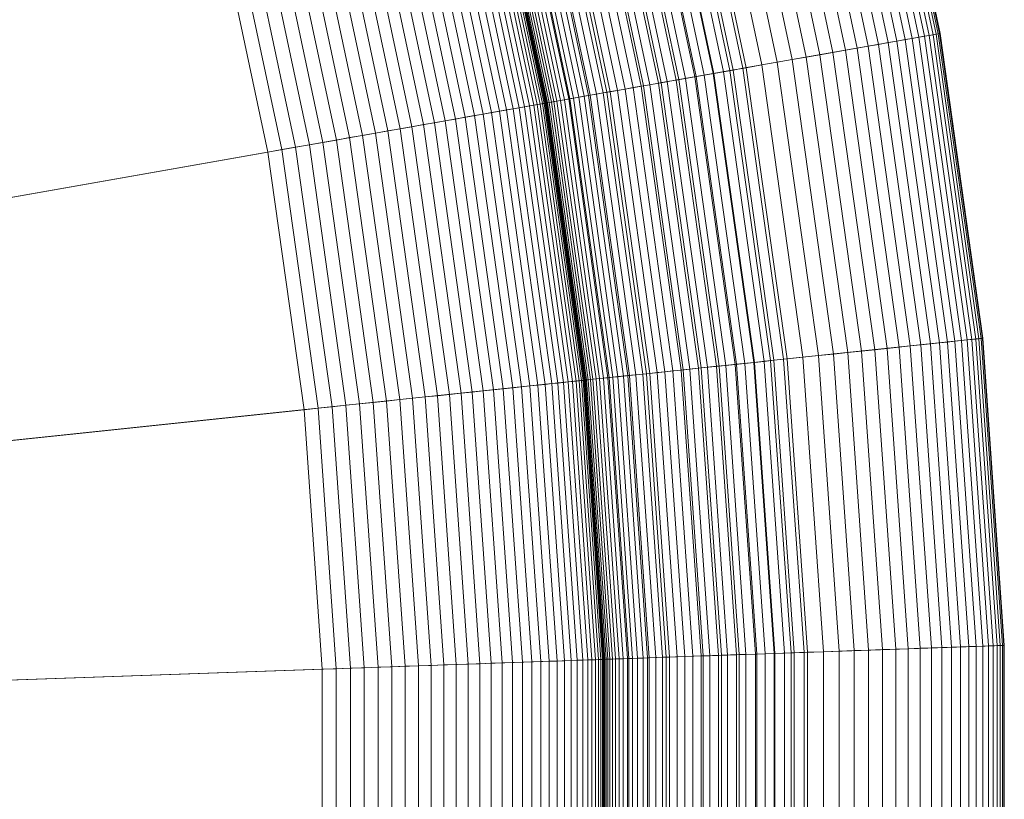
# Model space of a CAD drawing. Header units: millimetres. Extents: x -219 to 220, y -220 to 220.
# Tile 132 of 146: x 171 to 220, y 0 to 39. Entities that reach past the tile are written whole.
import ezdxf

# ---------------------------------------------------------------- set-up
doc = ezdxf.new("R2010")
doc.units = ezdxf.units.MM
doc.layers.add('LUCIDO_1', color=1, linetype='Continuous', lineweight=20, true_color=0xff0000)
doc.layers.add('Nessuna', color=7, linetype='Continuous', lineweight=9)

# ---------------------------------------------------------------- blocks, each defined once
blk = doc.blocks.new('Group-1')
at = {"layer": 'Nessuna', "color": 7, "linetype": 'Continuous', "lineweight": 9, "transparency": 33554687}
for points in [[(167.229, 112.492, -79.962), (174.673, 100.58, -79.962), (44.646, 25.509, -89.301), (42.756, 28.534, -89.301)], [(174.673, 100.58, -79.962), (181.267, 88.177, -79.962), (46.321, 22.36, -89.301), (44.646, 25.509, -89.301)], [(181.267, 88.177, -79.962), (186.98, 75.345, -79.962), (47.771, 19.101, -89.301), (46.321, 22.36, -89.301)], [(46.321, 22.36, -69.262), (47.771, 19.101, -69.262), (172.785, 69.61, -60.875), (167.506, 81.466, -60.875)], [(186.98, 75.345, -79.962), (191.785, 62.146, -79.962), (48.991, 15.75, -89.301), (47.771, 19.101, -89.301)], [(47.771, 19.101, -69.262), (48.991, 15.75, -69.262), (177.223, 57.415, -60.875), (172.785, 69.61, -60.875)], [(191.785, 62.146, -79.962), (195.656, 48.644, -79.962), (49.974, 12.321, -89.301), (48.991, 15.75, -89.301)], [(48.991, 15.75, -69.262), (49.974, 12.321, -69.262), (180.801, 44.94, -60.875), (177.223, 57.415, -60.875)], [(204.154, 50.762), (207.202, 36.425), (217.05, 38.161), (213.857, 53.182)], [(213.513, 53.096, -63.75), (216.701, 38.1, -63.75), (216.505, 38.065, -64.671), (213.321, 53.048, -64.671)], [(213.664, 53.133, -62.82), (216.853, 38.127, -62.82), (216.701, 38.1, -63.75), (213.513, 53.096, -63.75)], [(213.771, 53.16, -61.883), (216.963, 38.146, -61.883), (216.853, 38.127, -62.82), (213.664, 53.133, -62.82)], [(213.836, 53.176, -60.943), (217.028, 38.158, -60.943), (216.963, 38.146, -61.883), (213.771, 53.16, -61.883)], [(213.857, 53.182, -60), (217.05, 38.161, -60), (217.028, 38.158, -60.943), (213.836, 53.176, -60.943)], [(213.857, 53.182), (217.05, 38.161), (217.05, 38.161, -60), (213.857, 53.182, -60)], [(211.74, 52.654, -69.084), (214.901, 37.783, -69.084), (214.46, 37.705, -69.914), (211.306, 52.546, -69.914)], [(212.136, 52.753, -68.234), (215.303, 37.854, -68.234), (214.901, 37.783, -69.084), (211.74, 52.654, -69.084)], [(212.493, 52.842, -67.366), (215.666, 37.917, -67.366), (215.303, 37.854, -68.234), (212.136, 52.753, -68.234)], [(212.81, 52.921, -66.481), (215.987, 37.974, -66.481), (215.666, 37.917, -67.366), (212.493, 52.842, -67.366)], [(213.086, 52.989, -65.583), (216.267, 38.023, -65.583), (215.987, 37.974, -66.481), (212.81, 52.921, -66.481)], [(213.321, 53.048, -64.671), (216.505, 38.065, -64.671), (216.267, 38.023, -65.583), (213.086, 52.989, -65.583)], [(209.781, 52.165, -72.263), (212.913, 37.432, -72.263), (212.327, 37.329, -72.994), (209.204, 52.021, -72.994)], [(210.325, 52.301, -71.505), (213.465, 37.529, -71.505), (212.913, 37.432, -72.263), (209.781, 52.165, -72.263)], [(210.834, 52.428, -70.721), (213.981, 37.62, -70.721), (213.465, 37.529, -71.505), (210.325, 52.301, -71.505)], [(211.306, 52.546, -69.914), (214.46, 37.705, -69.914), (213.981, 37.62, -70.721), (210.834, 52.428, -70.721)], [(207.951, 51.709, -74.368), (211.055, 37.104, -74.368), (210.373, 36.984, -75.008), (207.279, 51.542, -75.008)], [(208.593, 51.869, -73.696), (211.707, 37.219, -73.696), (211.055, 37.104, -74.368), (207.951, 51.709, -74.368)], [(209.204, 52.021, -72.994), (212.327, 37.329, -72.994), (211.707, 37.219, -73.696), (208.593, 51.869, -73.696)], [(205.851, 51.185, -76.186), (208.924, 36.729, -76.186), (208.16, 36.594, -76.721), (205.098, 50.998, -76.721)], [(206.579, 51.367, -75.614), (209.662, 36.859, -75.614), (208.924, 36.729, -76.186), (205.851, 51.185, -76.186)], [(207.279, 51.542, -75.008), (210.373, 36.984, -75.008), (209.662, 36.859, -75.614), (206.579, 51.367, -75.614)], [(203.203, 50.525, -0.048), (206.237, 36.255, -0.048), (206.719, 36.34, -0.012), (203.678, 50.644, -0.012)], [(204.322, 50.804, -77.22), (207.372, 36.455, -77.22), (206.561, 36.312, -77.68), (203.523, 50.605, -77.68)], [(203.678, 50.644, -0.012), (206.719, 36.34, -0.012), (207.202, 36.425), (204.154, 50.762)], [(205.098, 50.998, -76.721), (208.16, 36.594, -76.721), (207.372, 36.455, -77.22), (204.322, 50.804, -77.22)], [(201.868, 50.192, -78.482), (204.881, 36.016, -78.482), (204.015, 35.863, -78.822), (201.014, 49.98, -78.822)], [(201.338, 50.06, -0.431), (204.343, 35.921, -0.431), (204.809, 36.003, -0.3), (201.797, 50.175, -0.3)], [(201.797, 50.175, -0.3), (204.809, 36.003, -0.3), (205.281, 36.086, -0.192), (202.261, 50.291, -0.192)], [(202.705, 50.401, -78.101), (205.731, 36.166, -78.101), (204.881, 36.016, -78.482), (201.868, 50.192, -78.482)], [(202.261, 50.291, -0.192), (205.281, 36.086, -0.192), (205.757, 36.17, -0.108), (202.731, 50.408, -0.108)], [(203.523, 50.605, -77.68), (206.561, 36.312, -77.68), (205.731, 36.166, -78.101), (202.705, 50.401, -78.101)], [(202.731, 50.408, -0.108), (205.757, 36.17, -0.108), (206.237, 36.255, -0.048), (203.203, 50.525, -0.048)], [(200.147, 49.763, -79.12), (203.134, 35.708, -79.12), (202.24, 35.55, -79.375), (199.266, 49.544, -79.375)], [(199.58, 49.622, -1.181), (202.56, 35.606, -1.181), (202.991, 35.683, -0.96), (200.006, 49.728, -0.96)], [(200.006, 49.728, -0.96), (202.991, 35.683, -0.96), (203.433, 35.76, -0.761), (200.441, 49.837, -0.761)], [(201.014, 49.98, -78.822), (204.015, 35.863, -78.822), (203.134, 35.708, -79.12), (200.147, 49.763, -79.12)], [(200.441, 49.837, -0.761), (203.433, 35.76, -0.761), (203.884, 35.84, -0.585), (200.886, 49.947, -0.585)], [(200.886, 49.947, -0.585), (203.884, 35.84, -0.585), (204.343, 35.921, -0.431), (201.338, 50.06, -0.431)], [(198.375, 49.321, -79.587), (201.336, 35.391, -79.587), (200.422, 35.23, -79.756), (197.475, 49.097, -79.756)], [(197.638, 49.138, -2.59), (200.588, 35.259, -2.59), (200.954, 35.323, -2.27), (197.999, 49.228, -2.27)], [(197.999, 49.228, -2.27), (200.954, 35.323, -2.27), (201.335, 35.391, -1.968), (198.374, 49.321, -1.968)], [(198.374, 49.321, -1.968), (201.335, 35.391, -1.968), (201.731, 35.46, -1.685), (198.764, 49.418, -1.685)], [(199.266, 49.544, -79.375), (202.24, 35.55, -79.375), (201.336, 35.391, -79.587), (198.375, 49.321, -79.587)], [(198.764, 49.418, -1.685), (201.731, 35.46, -1.685), (202.139, 35.532, -1.423), (199.166, 49.519, -1.423)], [(199.166, 49.519, -1.423), (202.139, 35.532, -1.423), (202.56, 35.606, -1.181), (199.58, 49.622, -1.181)], [(195.597, 48.629, -5.286), (198.517, 34.894, -5.286), (198.755, 34.936, -4.859), (195.832, 48.687, -4.859)], [(196.568, 48.871, -79.881), (199.502, 35.067, -79.881), (198.577, 34.904, -79.962), (195.656, 48.644, -79.962)], [(195.832, 48.687, -4.859), (198.755, 34.936, -4.859), (199.014, 34.981, -4.444), (196.087, 48.751, -4.444)], [(196.087, 48.751, -4.444), (199.014, 34.981, -4.444), (199.292, 35.03, -4.043), (196.361, 48.819, -4.043)], [(196.361, 48.819, -4.043), (199.292, 35.03, -4.043), (199.589, 35.083, -3.656), (196.654, 48.892, -3.656)], [(197.475, 49.097, -79.756), (200.422, 35.23, -79.756), (199.502, 35.067, -79.881), (196.568, 48.871, -79.881)], [(196.654, 48.892, -3.656), (199.589, 35.083, -3.656), (199.905, 35.138, -3.284), (196.965, 48.97, -3.284)], [(196.965, 48.97, -3.284), (199.905, 35.138, -3.284), (200.238, 35.197, -2.929), (197.293, 49.052, -2.929)], [(197.293, 49.052, -2.929), (200.238, 35.197, -2.929), (200.588, 35.259, -2.59), (197.638, 49.138, -2.59)], [(195.656, 48.644, -79.962), (198.577, 34.904, -79.962), (50.716, 8.832, -89.301), (49.974, 12.321, -89.301)], [(193.666, 48.147, -50.765), (196.557, 34.548, -50.765), (196.767, 34.585, -50.091), (193.873, 48.199, -50.091)], [(193.873, 48.199, -50.091), (196.767, 34.585, -50.091), (196.945, 34.616, -49.408), (194.049, 48.243, -49.408)], [(194.049, 48.243, -49.408), (196.945, 34.616, -49.408), (197.092, 34.642, -48.716), (194.193, 48.279, -48.716)], [(194.193, 48.279, -48.716), (197.092, 34.642, -48.716), (197.206, 34.663, -48.019), (194.306, 48.307, -48.019)], [(194.306, 48.307, -48.019), (197.206, 34.663, -48.019), (197.288, 34.677, -47.317), (194.387, 48.327, -47.317)], [(194.387, 48.327, -47.317), (197.288, 34.677, -47.317), (197.337, 34.686, -46.611), (194.435, 48.339, -46.611)], [(194.435, 48.339, -46.611), (197.337, 34.686, -46.611), (197.354, 34.689, -45.904), (194.451, 48.343, -45.904)], [(194.451, 48.343, -10), (197.354, 34.689, -10), (197.366, 34.691, -9.509), (194.463, 48.346, -9.509)], [(194.451, 48.343, -45.904), (197.354, 34.689, -45.904), (197.354, 34.689, -10), (194.451, 48.343, -10)], [(194.463, 48.346, -9.509), (197.366, 34.691, -9.509), (197.401, 34.697, -9.02), (194.498, 48.355, -9.02)], [(194.498, 48.355, -9.02), (197.401, 34.697, -9.02), (197.46, 34.707, -8.533), (194.556, 48.369, -8.533)], [(194.556, 48.369, -8.533), (197.46, 34.707, -8.533), (197.543, 34.722, -8.049), (194.638, 48.39, -8.049)], [(194.638, 48.39, -8.049), (197.543, 34.722, -8.049), (197.649, 34.741, -7.57), (194.742, 48.416, -7.57)], [(194.742, 48.416, -7.57), (197.649, 34.741, -7.57), (197.778, 34.763, -7.097), (194.869, 48.447, -7.097)], [(194.869, 48.447, -7.097), (197.778, 34.763, -7.097), (197.93, 34.79, -6.631), (195.019, 48.485, -6.631)], [(195.019, 48.485, -6.631), (197.93, 34.79, -6.631), (198.104, 34.821, -6.173), (195.19, 48.527, -6.173)], [(195.19, 48.527, -6.173), (198.104, 34.821, -6.173), (198.299, 34.855, -5.724), (195.383, 48.576, -5.724)], [(195.383, 48.576, -5.724), (198.299, 34.855, -5.724), (198.517, 34.894, -5.286), (195.597, 48.629, -5.286)], [(191.395, 47.581, -55.102), (194.251, 34.141, -55.102), (194.665, 34.214, -54.533), (191.802, 47.683, -54.533)], [(191.802, 47.683, -54.533), (194.665, 34.214, -54.533), (195.052, 34.283, -53.945), (192.184, 47.778, -53.945)], [(192.184, 47.778, -53.945), (195.052, 34.283, -53.945), (195.412, 34.346, -53.339), (192.538, 47.866, -53.339)], [(192.538, 47.866, -53.339), (195.412, 34.346, -53.339), (195.742, 34.404, -52.717), (192.864, 47.947, -52.717)], [(192.864, 47.947, -52.717), (195.742, 34.404, -52.717), (196.044, 34.458, -52.08), (193.161, 48.021, -52.08)], [(193.161, 48.021, -52.08), (196.044, 34.458, -52.08), (196.316, 34.505, -51.429), (193.428, 48.088, -51.429)], [(193.428, 48.088, -51.429), (196.316, 34.505, -51.429), (196.557, 34.548, -50.765), (193.666, 48.147, -50.765)], [(189.518, 47.113, -57.16), (192.346, 33.806, -57.16), (192.858, 33.896, -56.68), (190.022, 47.239, -56.68)], [(190.022, 47.239, -56.68), (192.858, 33.896, -56.68), (193.347, 33.982, -56.176), (190.503, 47.359, -56.176)], [(190.503, 47.359, -56.176), (193.347, 33.982, -56.176), (193.811, 34.064, -55.65), (190.961, 47.473, -55.65)], [(190.961, 47.473, -55.65), (193.811, 34.064, -55.65), (194.251, 34.141, -55.102), (191.395, 47.581, -55.102)], [(187.3, 46.56, -58.819), (190.095, 33.409, -58.819), (190.686, 33.513, -58.445), (187.882, 46.705, -58.445)], [(187.882, 46.705, -58.445), (190.686, 33.513, -58.445), (191.259, 33.614, -58.043), (188.447, 46.846, -58.043)], [(188.447, 46.846, -58.043), (191.259, 33.614, -58.043), (191.813, 33.712, -57.615), (188.992, 46.982, -57.615)], [(188.992, 46.982, -57.615), (191.813, 33.712, -57.615), (192.346, 33.806, -57.16), (189.518, 47.113, -57.16)], [(185.459, 46.101, -59.766), (188.227, 33.079, -59.766), (188.864, 33.192, -59.48), (186.087, 46.258, -59.48)], [(186.087, 46.258, -59.48), (188.864, 33.192, -59.48), (189.487, 33.301, -59.164), (186.701, 46.411, -59.164)], [(186.701, 46.411, -59.164), (189.487, 33.301, -59.164), (190.095, 33.409, -58.819), (187.3, 46.56, -58.819)], [(183.508, 45.615, -60.435), (186.247, 32.73, -60.435), (186.917, 32.848, -60.244), (184.168, 45.779, -60.244)], [(184.168, 45.779, -60.244), (186.917, 32.848, -60.244), (187.578, 32.965, -60.02), (184.819, 45.942, -60.02)], [(184.819, 45.942, -60.02), (187.578, 32.965, -60.02), (188.227, 33.079, -59.766), (185.459, 46.101, -59.766)], [(181.484, 45.11, -60.815), (184.193, 32.368, -60.815), (184.883, 32.49, -60.721), (182.164, 45.28, -60.721)], [(182.164, 45.28, -60.721), (184.883, 32.49, -60.721), (185.568, 32.61, -60.595), (182.839, 45.448, -60.595)], [(182.839, 45.448, -60.595), (185.568, 32.61, -60.595), (186.247, 32.73, -60.435), (183.508, 45.615, -60.435)], [(49.974, 12.321, -69.262), (50.716, 8.832, -69.262), (183.499, 32.246, -60.875), (180.801, 44.94, -60.875)], [(180.801, 44.94, -60.875), (183.499, 32.246, -60.875), (184.193, 32.368, -60.815), (181.484, 45.11, -60.815)], [(207.202, 36.425), (209.242, 21.91), (219.187, 22.955), (217.05, 38.161)], [(215.303, 37.854, -68.234), (217.423, 22.77, -68.234), (217.017, 22.727, -69.084), (214.901, 37.783, -69.084)], [(215.666, 37.917, -67.366), (217.789, 22.808, -67.366), (217.423, 22.77, -68.234), (215.303, 37.854, -68.234)], [(215.987, 37.974, -66.481), (218.114, 22.842, -66.481), (217.789, 22.808, -67.366), (215.666, 37.917, -67.366)], [(216.267, 38.023, -65.583), (218.397, 22.872, -65.583), (218.114, 22.842, -66.481), (215.987, 37.974, -66.481)], [(216.505, 38.065, -64.671), (218.637, 22.897, -64.671), (218.397, 22.872, -65.583), (216.267, 38.023, -65.583)], [(216.701, 38.1, -63.75), (218.834, 22.918, -63.75), (218.637, 22.897, -64.671), (216.505, 38.065, -64.671)], [(216.853, 38.127, -62.82), (218.989, 22.934, -62.82), (218.834, 22.918, -63.75), (216.701, 38.1, -63.75)], [(216.963, 38.146, -61.883), (219.099, 22.946, -61.883), (218.989, 22.934, -62.82), (216.853, 38.127, -62.82)], [(217.028, 38.158, -60.943), (219.165, 22.953, -60.943), (219.099, 22.946, -61.883), (216.963, 38.146, -61.883)], [(217.05, 38.161, -60), (219.187, 22.955, -60), (219.165, 22.953, -60.943), (217.028, 38.158, -60.943)], [(217.05, 38.161), (219.187, 22.955), (219.187, 22.955, -60), (217.05, 38.161, -60)], [(212.913, 37.432, -72.263), (215.009, 22.516, -72.263), (214.417, 22.454, -72.994), (212.327, 37.329, -72.994)], [(213.465, 37.529, -71.505), (215.567, 22.575, -71.505), (215.009, 22.516, -72.263), (212.913, 37.432, -72.263)], [(213.981, 37.62, -70.721), (216.088, 22.629, -70.721), (215.567, 22.575, -71.505), (213.465, 37.529, -71.505)], [(214.46, 37.705, -69.914), (216.572, 22.68, -69.914), (216.088, 22.629, -70.721), (213.981, 37.62, -70.721)], [(214.901, 37.783, -69.084), (217.017, 22.727, -69.084), (216.572, 22.68, -69.914), (214.46, 37.705, -69.914)], [(210.373, 36.984, -75.008), (212.445, 22.246, -75.008), (211.727, 22.171, -75.614), (209.662, 36.859, -75.614)], [(211.055, 37.104, -74.368), (213.133, 22.319, -74.368), (212.445, 22.246, -75.008), (210.373, 36.984, -75.008)], [(211.707, 37.219, -73.696), (213.791, 22.388, -73.696), (213.133, 22.319, -74.368), (211.055, 37.104, -74.368)], [(212.327, 37.329, -72.994), (214.417, 22.454, -72.994), (213.791, 22.388, -73.696), (211.707, 37.219, -73.696)], [(207.372, 36.455, -77.22), (209.413, 21.928, -77.22), (208.595, 21.842, -77.68), (206.561, 36.312, -77.68)], [(206.719, 36.34, -0.012), (208.754, 21.859, -0.012), (209.242, 21.91), (207.202, 36.425)], [(208.16, 36.594, -76.721), (210.209, 22.012, -76.721), (209.413, 21.928, -77.22), (207.372, 36.455, -77.22)], [(208.924, 36.729, -76.186), (210.981, 22.093, -76.186), (210.209, 22.012, -76.721), (208.16, 36.594, -76.721)], [(209.662, 36.859, -75.614), (211.727, 22.171, -75.614), (210.981, 22.093, -76.186), (208.924, 36.729, -76.186)], [(203.884, 35.84, -0.585), (205.891, 21.558, -0.585), (206.355, 21.606, -0.431), (204.343, 35.921, -0.431)], [(204.881, 36.016, -78.482), (206.898, 21.664, -78.482), (206.024, 21.572, -78.822), (204.015, 35.863, -78.822)], [(204.343, 35.921, -0.431), (206.355, 21.606, -0.431), (206.825, 21.656, -0.3), (204.809, 36.003, -0.3)], [(204.809, 36.003, -0.3), (206.825, 21.656, -0.3), (207.302, 21.706, -0.192), (205.281, 36.086, -0.192)], [(205.731, 36.166, -78.101), (207.756, 21.754, -78.101), (206.898, 21.664, -78.482), (204.881, 36.016, -78.482)], [(205.281, 36.086, -0.192), (207.302, 21.706, -0.192), (207.783, 21.756, -0.108), (205.757, 36.17, -0.108)], [(206.561, 36.312, -77.68), (208.595, 21.842, -77.68), (207.756, 21.754, -78.101), (205.731, 36.166, -78.101)], [(205.757, 36.17, -0.108), (207.783, 21.756, -0.108), (208.267, 21.807, -0.048), (206.237, 36.255, -0.048)], [(206.237, 36.255, -0.048), (208.267, 21.807, -0.048), (208.754, 21.859, -0.012), (206.719, 36.34, -0.012)], [(201.336, 35.391, -79.587), (203.318, 21.287, -79.587), (202.395, 21.19, -79.756), (200.422, 35.23, -79.756)], [(200.954, 35.323, -2.27), (202.933, 21.247, -2.27), (203.318, 21.287, -1.968), (201.335, 35.391, -1.968)], [(201.335, 35.391, -1.968), (203.318, 21.287, -1.968), (203.717, 21.329, -1.685), (201.731, 35.46, -1.685)], [(202.24, 35.55, -79.375), (204.231, 21.383, -79.375), (203.318, 21.287, -79.587), (201.336, 35.391, -79.587)], [(201.731, 35.46, -1.685), (203.717, 21.329, -1.685), (204.129, 21.372, -1.423), (202.139, 35.532, -1.423)], [(202.139, 35.532, -1.423), (204.129, 21.372, -1.423), (204.554, 21.417, -1.181), (202.56, 35.606, -1.181)], [(203.134, 35.708, -79.12), (205.134, 21.478, -79.12), (204.231, 21.383, -79.375), (202.24, 35.55, -79.375)], [(202.56, 35.606, -1.181), (204.554, 21.417, -1.181), (204.99, 21.463, -0.96), (202.991, 35.683, -0.96)], [(202.991, 35.683, -0.96), (204.99, 21.463, -0.96), (205.436, 21.51, -0.761), (203.433, 35.76, -0.761)], [(204.015, 35.863, -78.822), (206.024, 21.572, -78.822), (205.134, 21.478, -79.12), (203.134, 35.708, -79.12)], [(203.433, 35.76, -0.761), (205.436, 21.51, -0.761), (205.891, 21.558, -0.585), (203.884, 35.84, -0.585)], [(198.577, 34.904, -79.962), (200.532, 20.994, -79.962), (51.212, 5.3, -89.301), (50.716, 8.832, -89.301)], [(198.517, 34.894, -5.286), (200.471, 20.988, -5.286), (200.712, 21.013, -4.859), (198.755, 34.936, -4.859)], [(199.502, 35.067, -79.881), (201.466, 21.093, -79.881), (200.532, 20.994, -79.962), (198.577, 34.904, -79.962)], [(198.755, 34.936, -4.859), (200.712, 21.013, -4.859), (200.973, 21.041, -4.444), (199.014, 34.981, -4.444)], [(199.014, 34.981, -4.444), (200.973, 21.041, -4.444), (201.254, 21.07, -4.043), (199.292, 35.03, -4.043)], [(199.292, 35.03, -4.043), (201.254, 21.07, -4.043), (201.554, 21.102, -3.656), (199.589, 35.083, -3.656)], [(200.422, 35.23, -79.756), (202.395, 21.19, -79.756), (201.466, 21.093, -79.881), (199.502, 35.067, -79.881)], [(199.589, 35.083, -3.656), (201.554, 21.102, -3.656), (201.873, 21.135, -3.284), (199.905, 35.138, -3.284)], [(199.905, 35.138, -3.284), (201.873, 21.135, -3.284), (202.21, 21.171, -2.929), (200.238, 35.197, -2.929)], [(200.238, 35.197, -2.929), (202.21, 21.171, -2.929), (202.563, 21.208, -2.59), (200.588, 35.259, -2.59)], [(200.588, 35.259, -2.59), (202.563, 21.208, -2.59), (202.933, 21.247, -2.27), (200.954, 35.323, -2.27)], [(195.412, 34.346, -53.339), (197.335, 20.658, -53.339), (197.669, 20.694, -52.717), (195.742, 34.404, -52.717)], [(195.742, 34.404, -52.717), (197.669, 20.694, -52.717), (197.974, 20.726, -52.08), (196.044, 34.458, -52.08)], [(196.044, 34.458, -52.08), (197.974, 20.726, -52.08), (198.248, 20.754, -51.429), (196.316, 34.505, -51.429)], [(196.316, 34.505, -51.429), (198.248, 20.754, -51.429), (198.492, 20.78, -50.765), (196.557, 34.548, -50.765)], [(196.557, 34.548, -50.765), (198.492, 20.78, -50.765), (198.704, 20.802, -50.091), (196.767, 34.585, -50.091)], [(196.767, 34.585, -50.091), (198.704, 20.802, -50.091), (198.884, 20.821, -49.408), (196.945, 34.616, -49.408)], [(196.945, 34.616, -49.408), (198.884, 20.821, -49.408), (199.032, 20.837, -48.716), (197.092, 34.642, -48.716)], [(197.092, 34.642, -48.716), (199.032, 20.837, -48.716), (199.148, 20.849, -48.019), (197.206, 34.663, -48.019)], [(197.206, 34.663, -48.019), (199.148, 20.849, -48.019), (199.23, 20.858, -47.317), (197.288, 34.677, -47.317)], [(197.288, 34.677, -47.317), (199.23, 20.858, -47.317), (199.28, 20.863, -46.611), (197.337, 34.686, -46.611)], [(197.337, 34.686, -46.611), (199.28, 20.863, -46.611), (199.297, 20.865, -45.904), (197.354, 34.689, -45.904)], [(197.354, 34.689, -10), (199.297, 20.865, -10), (199.309, 20.866, -9.509), (197.366, 34.691, -9.509)], [(197.354, 34.689, -45.904), (199.297, 20.865, -45.904), (199.297, 20.865, -10), (197.354, 34.689, -10)], [(197.366, 34.691, -9.509), (199.309, 20.866, -9.509), (199.345, 20.87, -9.02), (197.401, 34.697, -9.02)], [(197.401, 34.697, -9.02), (199.345, 20.87, -9.02), (199.404, 20.876, -8.533), (197.46, 34.707, -8.533)], [(197.46, 34.707, -8.533), (199.404, 20.876, -8.533), (199.488, 20.885, -8.049), (197.543, 34.722, -8.049)], [(197.543, 34.722, -8.049), (199.488, 20.885, -8.049), (199.595, 20.896, -7.57), (197.649, 34.741, -7.57)], [(197.649, 34.741, -7.57), (199.595, 20.896, -7.57), (199.725, 20.91, -7.097), (197.778, 34.763, -7.097)], [(197.778, 34.763, -7.097), (199.725, 20.91, -7.097), (199.878, 20.926, -6.631), (197.93, 34.79, -6.631)], [(197.93, 34.79, -6.631), (199.878, 20.926, -6.631), (200.054, 20.944, -6.173), (198.104, 34.821, -6.173)], [(198.104, 34.821, -6.173), (200.054, 20.944, -6.173), (200.252, 20.965, -5.724), (198.299, 34.855, -5.724)], [(198.299, 34.855, -5.724), (200.252, 20.965, -5.724), (200.471, 20.988, -5.286), (198.517, 34.894, -5.286)], [(192.858, 33.896, -56.68), (194.756, 20.387, -56.68), (195.25, 20.439, -56.176), (193.347, 33.982, -56.176)], [(193.347, 33.982, -56.176), (195.25, 20.439, -56.176), (195.719, 20.489, -55.65), (193.811, 34.064, -55.65)], [(193.811, 34.064, -55.65), (195.719, 20.489, -55.65), (196.163, 20.535, -55.102), (194.251, 34.141, -55.102)], [(194.251, 34.141, -55.102), (196.163, 20.535, -55.102), (196.581, 20.579, -54.533), (194.665, 34.214, -54.533)], [(194.665, 34.214, -54.533), (196.581, 20.579, -54.533), (196.972, 20.62, -53.945), (195.052, 34.283, -53.945)], [(195.052, 34.283, -53.945), (196.972, 20.62, -53.945), (197.335, 20.658, -53.339), (195.412, 34.346, -53.339)], [(190.095, 33.409, -58.819), (191.966, 20.094, -58.819), (192.563, 20.157, -58.445), (190.686, 33.513, -58.445)], [(190.686, 33.513, -58.445), (192.563, 20.157, -58.445), (193.142, 20.218, -58.043), (191.259, 33.614, -58.043)], [(191.259, 33.614, -58.043), (193.142, 20.218, -58.043), (193.701, 20.276, -57.615), (191.813, 33.712, -57.615)], [(191.813, 33.712, -57.615), (193.701, 20.276, -57.615), (194.24, 20.333, -57.16), (192.346, 33.806, -57.16)], [(192.346, 33.806, -57.16), (194.24, 20.333, -57.16), (194.756, 20.387, -56.68), (192.858, 33.896, -56.68)], [(186.917, 32.848, -60.244), (188.757, 19.757, -60.244), (189.424, 19.827, -60.02), (187.578, 32.965, -60.02)], [(187.578, 32.965, -60.02), (189.424, 19.827, -60.02), (190.08, 19.896, -59.766), (188.227, 33.079, -59.766)], [(188.227, 33.079, -59.766), (190.08, 19.896, -59.766), (190.723, 19.963, -59.48), (188.864, 33.192, -59.48)], [(188.864, 33.192, -59.48), (190.723, 19.963, -59.48), (191.353, 20.03, -59.164), (189.487, 33.301, -59.164)], [(189.487, 33.301, -59.164), (191.353, 20.03, -59.164), (191.966, 20.094, -58.819), (190.095, 33.409, -58.819)], [(184.193, 32.368, -60.815), (186.006, 19.468, -60.815), (186.703, 19.541, -60.721), (184.883, 32.49, -60.721)], [(184.883, 32.49, -60.721), (186.703, 19.541, -60.721), (187.395, 19.614, -60.595), (185.568, 32.61, -60.595)], [(185.568, 32.61, -60.595), (187.395, 19.614, -60.595), (188.08, 19.686, -60.435), (186.247, 32.73, -60.435)], [(186.247, 32.73, -60.435), (188.08, 19.686, -60.435), (188.757, 19.757, -60.244), (186.917, 32.848, -60.244)], [(50.716, 8.832, -69.262), (51.212, 5.3, -69.262), (185.305, 19.394, -60.875), (183.499, 32.246, -60.875)], [(183.499, 32.246, -60.875), (185.305, 19.394, -60.875), (186.006, 19.468, -60.815), (184.193, 32.368, -60.815)], [(209.242, 21.91), (210.264, 7.288), (220.258, 7.637), (219.187, 22.955)], [(216.088, 22.629, -70.721), (217.144, 7.528, -70.721), (216.62, 7.51, -71.505), (215.567, 22.575, -71.505)], [(216.572, 22.68, -69.914), (217.63, 7.545, -69.914), (217.144, 7.528, -70.721), (216.088, 22.629, -70.721)], [(217.017, 22.727, -69.084), (218.078, 7.561, -69.084), (217.63, 7.545, -69.914), (216.572, 22.68, -69.914)], [(217.423, 22.77, -68.234), (218.486, 7.575, -68.234), (218.078, 7.561, -69.084), (217.017, 22.727, -69.084)], [(217.789, 22.808, -67.366), (218.853, 7.588, -67.366), (218.486, 7.575, -68.234), (217.423, 22.77, -68.234)], [(218.114, 22.842, -66.481), (219.18, 7.599, -66.481), (218.853, 7.588, -67.366), (217.789, 22.808, -67.366)], [(218.397, 22.872, -65.583), (219.464, 7.609, -65.583), (219.18, 7.599, -66.481), (218.114, 22.842, -66.481)], [(218.637, 22.897, -64.671), (219.706, 7.617, -64.671), (219.464, 7.609, -65.583), (218.397, 22.872, -65.583)], [(218.834, 22.918, -63.75), (219.904, 7.624, -63.75), (219.706, 7.617, -64.671), (218.637, 22.897, -64.671)], [(218.989, 22.934, -62.82), (220.059, 7.63, -62.82), (219.904, 7.624, -63.75), (218.834, 22.918, -63.75)], [(219.099, 22.946, -61.883), (220.17, 7.634, -61.883), (220.059, 7.63, -62.82), (218.989, 22.934, -62.82)], [(219.165, 22.953, -60.943), (220.236, 7.636, -60.943), (220.17, 7.634, -61.883), (219.099, 22.946, -61.883)], [(219.187, 22.955, -60), (220.258, 7.637, -60), (220.236, 7.636, -60.943), (219.165, 22.953, -60.943)], [(219.187, 22.955), (220.258, 7.637), (220.258, 7.637, -60), (219.187, 22.955, -60)], [(211.727, 22.171, -75.614), (212.761, 7.375, -75.614), (212.012, 7.349, -76.186), (210.981, 22.093, -76.186)], [(212.445, 22.246, -75.008), (213.483, 7.4, -75.008), (212.761, 7.375, -75.614), (211.727, 22.171, -75.614)], [(213.133, 22.319, -74.368), (214.175, 7.424, -74.368), (213.483, 7.4, -75.008), (212.445, 22.246, -75.008)], [(213.791, 22.388, -73.696), (214.836, 7.447, -73.696), (214.175, 7.424, -74.368), (213.133, 22.319, -74.368)], [(214.417, 22.454, -72.994), (215.465, 7.469, -72.994), (214.836, 7.447, -73.696), (213.791, 22.388, -73.696)], [(215.009, 22.516, -72.263), (216.06, 7.49, -72.263), (215.465, 7.469, -72.994), (214.417, 22.454, -72.994)], [(215.567, 22.575, -71.505), (216.62, 7.51, -71.505), (216.06, 7.49, -72.263), (215.009, 22.516, -72.263)], [(206.898, 21.664, -78.482), (207.909, 7.206, -78.482), (207.03, 7.175, -78.822), (206.024, 21.572, -78.822)], [(206.355, 21.606, -0.431), (207.363, 7.186, -0.431), (207.836, 7.203, -0.3), (206.825, 21.656, -0.3)], [(206.825, 21.656, -0.3), (207.836, 7.203, -0.3), (208.315, 7.22, -0.192), (207.302, 21.706, -0.192)], [(207.756, 21.754, -78.101), (208.771, 7.236, -78.101), (207.909, 7.206, -78.482), (206.898, 21.664, -78.482)], [(207.302, 21.706, -0.192), (208.315, 7.22, -0.192), (208.798, 7.237, -0.108), (207.783, 21.756, -0.108)], [(208.595, 21.842, -77.68), (209.614, 7.265, -77.68), (208.771, 7.236, -78.101), (207.756, 21.754, -78.101)], [(207.783, 21.756, -0.108), (208.798, 7.237, -0.108), (209.285, 7.254, -0.048), (208.267, 21.807, -0.048)], [(208.267, 21.807, -0.048), (209.285, 7.254, -0.048), (209.774, 7.271, -0.012), (208.754, 21.859, -0.012)], [(209.413, 21.928, -77.22), (210.437, 7.294, -77.22), (209.614, 7.265, -77.68), (208.595, 21.842, -77.68)], [(208.754, 21.859, -0.012), (209.774, 7.271, -0.012), (210.264, 7.288), (209.242, 21.91)], [(210.209, 22.012, -76.721), (211.237, 7.322, -76.721), (210.437, 7.294, -77.22), (209.413, 21.928, -77.22)], [(210.981, 22.093, -76.186), (212.012, 7.349, -76.186), (211.237, 7.322, -76.721), (210.209, 22.012, -76.721)], [(202.395, 21.19, -79.756), (203.384, 7.048, -79.756), (202.45, 7.015, -79.881), (201.466, 21.093, -79.881)], [(201.554, 21.102, -3.656), (202.539, 7.018, -3.656), (202.859, 7.029, -3.284), (201.873, 21.135, -3.284)], [(201.873, 21.135, -3.284), (202.859, 7.029, -3.284), (203.198, 7.041, -2.929), (202.21, 21.171, -2.929)], [(202.21, 21.171, -2.929), (203.198, 7.041, -2.929), (203.553, 7.053, -2.59), (202.563, 21.208, -2.59)], [(203.318, 21.287, -79.587), (204.311, 7.08, -79.587), (203.384, 7.048, -79.756), (202.395, 21.19, -79.756)], [(202.563, 21.208, -2.59), (203.553, 7.053, -2.59), (203.924, 7.066, -2.27), (202.933, 21.247, -2.27)], [(202.933, 21.247, -2.27), (203.924, 7.066, -2.27), (204.311, 7.08, -1.968), (203.318, 21.287, -1.968)], [(204.231, 21.383, -79.375), (205.229, 7.112, -79.375), (204.311, 7.08, -79.587), (203.318, 21.287, -79.587)], [(203.318, 21.287, -1.968), (204.311, 7.08, -1.968), (204.712, 7.094, -1.685), (203.717, 21.329, -1.685)], [(203.717, 21.329, -1.685), (204.712, 7.094, -1.685), (205.127, 7.108, -1.423), (204.129, 21.372, -1.423)], [(204.129, 21.372, -1.423), (205.127, 7.108, -1.423), (205.553, 7.123, -1.181), (204.554, 21.417, -1.181)], [(205.134, 21.478, -79.12), (206.136, 7.144, -79.12), (205.229, 7.112, -79.375), (204.231, 21.383, -79.375)], [(204.554, 21.417, -1.181), (205.553, 7.123, -1.181), (205.991, 7.139, -0.96), (204.99, 21.463, -0.96)], [(204.99, 21.463, -0.96), (205.991, 7.139, -0.96), (206.44, 7.154, -0.761), (205.436, 21.51, -0.761)], [(206.024, 21.572, -78.822), (207.03, 7.175, -78.822), (206.136, 7.144, -79.12), (205.134, 21.478, -79.12)], [(205.436, 21.51, -0.761), (206.44, 7.154, -0.761), (206.898, 7.17, -0.585), (205.891, 21.558, -0.585)], [(205.891, 21.558, -0.585), (206.898, 7.17, -0.585), (207.363, 7.186, -0.431), (206.355, 21.606, -0.431)], [(200.532, 20.994, -79.962), (201.511, 6.982, -79.962), (51.461, 1.742, -89.301), (51.212, 5.3, -89.301)], [(196.972, 20.62, -53.945), (197.935, 6.857, -53.945), (198.299, 6.87, -53.339), (197.335, 20.658, -53.339)], [(197.335, 20.658, -53.339), (198.299, 6.87, -53.339), (198.635, 6.882, -52.717), (197.669, 20.694, -52.717)], [(197.669, 20.694, -52.717), (198.635, 6.882, -52.717), (198.941, 6.892, -52.08), (197.974, 20.726, -52.08)], [(197.974, 20.726, -52.08), (198.941, 6.892, -52.08), (199.217, 6.902, -51.429), (198.248, 20.754, -51.429)], [(198.248, 20.754, -51.429), (199.217, 6.902, -51.429), (199.462, 6.911, -50.765), (198.492, 20.78, -50.765)], [(198.492, 20.78, -50.765), (199.462, 6.911, -50.765), (199.675, 6.918, -50.091), (198.704, 20.802, -50.091)], [(198.704, 20.802, -50.091), (199.675, 6.918, -50.091), (199.856, 6.924, -49.408), (198.884, 20.821, -49.408)], [(198.884, 20.821, -49.408), (199.856, 6.924, -49.408), (200.005, 6.93, -48.716), (199.032, 20.837, -48.716)], [(199.032, 20.837, -48.716), (200.005, 6.93, -48.716), (200.121, 6.934, -48.019), (199.148, 20.849, -48.019)], [(199.148, 20.849, -48.019), (200.121, 6.934, -48.019), (200.204, 6.936, -47.317), (199.23, 20.858, -47.317)], [(199.23, 20.858, -47.317), (200.204, 6.936, -47.317), (200.254, 6.938, -46.611), (199.28, 20.863, -46.611)], [(199.28, 20.863, -46.611), (200.254, 6.938, -46.611), (200.27, 6.939, -45.904), (199.297, 20.865, -45.904)], [(199.297, 20.865, -10), (200.27, 6.939, -10), (200.283, 6.939, -9.509), (199.309, 20.866, -9.509)], [(199.297, 20.865, -45.904), (200.27, 6.939, -45.904), (200.27, 6.939, -10), (199.297, 20.865, -10)], [(199.309, 20.866, -9.509), (200.283, 6.939, -9.509), (200.319, 6.94, -9.02), (199.345, 20.87, -9.02)], [(199.345, 20.87, -9.02), (200.319, 6.94, -9.02), (200.379, 6.943, -8.533), (199.404, 20.876, -8.533)], [(199.404, 20.876, -8.533), (200.379, 6.943, -8.533), (200.463, 6.945, -8.049), (199.488, 20.885, -8.049)], [(199.488, 20.885, -8.049), (200.463, 6.945, -8.049), (200.57, 6.949, -7.57), (199.595, 20.896, -7.57)], [(199.595, 20.896, -7.57), (200.57, 6.949, -7.57), (200.701, 6.954, -7.097), (199.725, 20.91, -7.097)], [(199.725, 20.91, -7.097), (200.701, 6.954, -7.097), (200.855, 6.959, -6.631), (199.878, 20.926, -6.631)], [(199.878, 20.926, -6.631), (200.855, 6.959, -6.631), (201.031, 6.965, -6.173), (200.054, 20.944, -6.173)], [(200.054, 20.944, -6.173), (201.031, 6.965, -6.173), (201.23, 6.972, -5.724), (200.252, 20.965, -5.724)], [(200.252, 20.965, -5.724), (201.23, 6.972, -5.724), (201.451, 6.98, -5.286), (200.471, 20.988, -5.286)], [(200.471, 20.988, -5.286), (201.451, 6.98, -5.286), (201.692, 6.988, -4.859), (200.712, 21.013, -4.859)], [(201.466, 21.093, -79.881), (202.45, 7.015, -79.881), (201.511, 6.982, -79.962), (200.532, 20.994, -79.962)], [(200.712, 21.013, -4.859), (201.692, 6.988, -4.859), (201.955, 6.998, -4.444), (200.973, 21.041, -4.444)], [(200.973, 21.041, -4.444), (201.955, 6.998, -4.444), (202.237, 7.007, -4.043), (201.254, 21.07, -4.043)], [(201.254, 21.07, -4.043), (202.237, 7.007, -4.043), (202.539, 7.018, -3.656), (201.554, 21.102, -3.656)], [(191.966, 20.094, -58.819), (192.904, 6.682, -58.819), (193.504, 6.703, -58.445), (192.563, 20.157, -58.445)], [(192.563, 20.157, -58.445), (193.504, 6.703, -58.445), (194.086, 6.723, -58.043), (193.142, 20.218, -58.043)], [(193.142, 20.218, -58.043), (194.086, 6.723, -58.043), (194.648, 6.742, -57.615), (193.701, 20.276, -57.615)], [(193.701, 20.276, -57.615), (194.648, 6.742, -57.615), (195.189, 6.761, -57.16), (194.24, 20.333, -57.16)], [(194.24, 20.333, -57.16), (195.189, 6.761, -57.16), (195.708, 6.779, -56.68), (194.756, 20.387, -56.68)], [(194.756, 20.387, -56.68), (195.708, 6.779, -56.68), (196.204, 6.797, -56.176), (195.25, 20.439, -56.176)], [(195.25, 20.439, -56.176), (196.204, 6.797, -56.176), (196.676, 6.813, -55.65), (195.719, 20.489, -55.65)], [(195.719, 20.489, -55.65), (196.676, 6.813, -55.65), (197.122, 6.829, -55.102), (196.163, 20.535, -55.102)], [(196.163, 20.535, -55.102), (197.122, 6.829, -55.102), (197.542, 6.844, -54.533), (196.581, 20.579, -54.533)], [(196.581, 20.579, -54.533), (197.542, 6.844, -54.533), (197.935, 6.857, -53.945), (196.972, 20.62, -53.945)], [(187.395, 19.614, -60.595), (188.31, 6.521, -60.595), (188.999, 6.545, -60.435), (188.08, 19.686, -60.435)], [(188.08, 19.686, -60.435), (188.999, 6.545, -60.435), (189.679, 6.569, -60.244), (188.757, 19.757, -60.244)], [(188.757, 19.757, -60.244), (189.679, 6.569, -60.244), (190.349, 6.592, -60.02), (189.424, 19.827, -60.02)], [(189.424, 19.827, -60.02), (190.349, 6.592, -60.02), (191.009, 6.615, -59.766), (190.08, 19.896, -59.766)], [(190.08, 19.896, -59.766), (191.009, 6.615, -59.766), (191.655, 6.638, -59.48), (190.723, 19.963, -59.48)], [(190.723, 19.963, -59.48), (191.655, 6.638, -59.48), (192.288, 6.66, -59.164), (191.353, 20.03, -59.164)], [(191.353, 20.03, -59.164), (192.288, 6.66, -59.164), (192.904, 6.682, -58.819), (191.966, 20.094, -58.819)], [(51.212, 5.3, -69.262), (51.461, 1.742, -69.262), (186.21, 6.448, -60.875), (185.305, 19.394, -60.875)], [(185.305, 19.394, -60.875), (186.21, 6.448, -60.875), (186.914, 6.472, -60.815), (186.006, 19.468, -60.815)], [(186.006, 19.468, -60.815), (186.914, 6.472, -60.815), (187.615, 6.497, -60.721), (186.703, 19.541, -60.721)], [(186.703, 19.541, -60.721), (187.615, 6.497, -60.721), (188.31, 6.521, -60.595), (187.395, 19.614, -60.595)], [(210.264, 7.288), (210.264, -7.37), (220.258, -7.719), (220.258, 7.637)], [(212.761, 7.375, -75.614), (212.761, -7.457, -75.614), (212.012, -7.431, -76.186), (212.012, 7.349, -76.186)], [(213.483, 7.4, -75.008), (213.483, -7.482, -75.008), (212.761, -7.457, -75.614), (212.761, 7.375, -75.614)], [(214.175, 7.424, -74.368), (214.175, -7.507, -74.368), (213.483, -7.482, -75.008), (213.483, 7.4, -75.008)], [(214.836, 7.447, -73.696), (214.836, -7.53, -73.696), (214.175, -7.507, -74.368), (214.175, 7.424, -74.368)], [(215.465, 7.469, -72.994), (215.465, -7.552, -72.994), (214.836, -7.53, -73.696), (214.836, 7.447, -73.696)], [(216.06, 7.49, -72.263), (216.06, -7.572, -72.263), (215.465, -7.552, -72.994), (215.465, 7.469, -72.994)], [(216.62, 7.51, -71.505), (216.62, -7.592, -71.505), (216.06, -7.572, -72.263), (216.06, 7.49, -72.263)], [(217.144, 7.528, -70.721), (217.144, -7.61, -70.721), (216.62, -7.592, -71.505), (216.62, 7.51, -71.505)], [(217.63, 7.545, -69.914), (217.63, -7.627, -69.914), (217.144, -7.61, -70.721), (217.144, 7.528, -70.721)], [(218.078, 7.561, -69.084), (218.078, -7.643, -69.084), (217.63, -7.627, -69.914), (217.63, 7.545, -69.914)], [(218.486, 7.575, -68.234), (218.486, -7.657, -68.234), (218.078, -7.643, -69.084), (218.078, 7.561, -69.084)], [(218.853, 7.588, -67.366), (218.853, -7.67, -67.366), (218.486, -7.657, -68.234), (218.486, 7.575, -68.234)], [(219.18, 7.599, -66.481), (219.18, -7.681, -66.481), (218.853, -7.67, -67.366), (218.853, 7.588, -67.366)], [(219.464, 7.609, -65.583), (219.464, -7.691, -65.583), (219.18, -7.681, -66.481), (219.18, 7.599, -66.481)], [(219.706, 7.617, -64.671), (219.706, -7.7, -64.671), (219.464, -7.691, -65.583), (219.464, 7.609, -65.583)], [(219.904, 7.624, -63.75), (219.904, -7.707, -63.75), (219.706, -7.7, -64.671), (219.706, 7.617, -64.671)], [(220.059, 7.63, -62.82), (220.059, -7.712, -62.82), (219.904, -7.707, -63.75), (219.904, 7.624, -63.75)], [(220.17, 7.634, -61.883), (220.17, -7.716, -61.883), (220.059, -7.712, -62.82), (220.059, 7.63, -62.82)], [(220.236, 7.636, -60.943), (220.236, -7.718, -60.943), (220.17, -7.716, -61.883), (220.17, 7.634, -61.883)], [(220.258, 7.637, -60), (220.258, -7.719, -60), (220.236, -7.718, -60.943), (220.236, 7.636, -60.943)], [(220.258, 7.637), (220.258, -7.719), (220.258, -7.719, -60), (220.258, 7.637, -60)], [(201.511, 6.982, -79.962), (201.511, -7.064, -79.962), (51.461, -1.824, -89.301), (51.461, 1.742, -89.301)], [(198.299, 6.87, -53.339), (198.299, -6.952, -53.339), (198.635, -6.964, -52.717), (198.635, 6.882, -52.717)], [(198.635, 6.882, -52.717), (198.635, -6.964, -52.717), (198.941, -6.975, -52.08), (198.941, 6.892, -52.08)], [(198.941, 6.892, -52.08), (198.941, -6.975, -52.08), (199.217, -6.984, -51.429), (199.217, 6.902, -51.429)], [(199.217, 6.902, -51.429), (199.217, -6.984, -51.429), (199.462, -6.993, -50.765), (199.462, 6.911, -50.765)], [(199.462, 6.911, -50.765), (199.462, -6.993, -50.765), (199.675, -7, -50.091), (199.675, 6.918, -50.091)], [(199.675, 6.918, -50.091), (199.675, -7, -50.091), (199.856, -7.007, -49.408), (199.856, 6.924, -49.408)], [(199.856, 6.924, -49.408), (199.856, -7.007, -49.408), (200.005, -7.012, -48.716), (200.005, 6.93, -48.716)], [(200.005, 6.93, -48.716), (200.005, -7.012, -48.716), (200.121, -7.016, -48.019), (200.121, 6.934, -48.019)], [(200.121, 6.934, -48.019), (200.121, -7.016, -48.019), (200.204, -7.019, -47.317), (200.204, 6.936, -47.317)], [(200.204, 6.936, -47.317), (200.204, -7.019, -47.317), (200.254, -7.02, -46.611), (200.254, 6.938, -46.611)], [(200.254, 6.938, -46.611), (200.254, -7.02, -46.611), (200.27, -7.021, -45.904), (200.27, 6.939, -45.904)], [(200.27, 6.939, -10), (200.27, -7.021, -10), (200.283, -7.021, -9.509), (200.283, 6.939, -9.509)], [(200.27, 6.939, -45.904), (200.27, -7.021, -45.904), (200.27, -7.021, -10), (200.27, 6.939, -10)], [(200.283, 6.939, -9.509), (200.283, -7.021, -9.509), (200.319, -7.023, -9.02), (200.319, 6.94, -9.02)], [(200.319, 6.94, -9.02), (200.319, -7.023, -9.02), (200.379, -7.025, -8.533), (200.379, 6.943, -8.533)], [(200.379, 6.943, -8.533), (200.379, -7.025, -8.533), (200.463, -7.028, -8.049), (200.463, 6.945, -8.049)], [(200.463, 6.945, -8.049), (200.463, -7.028, -8.049), (200.57, -7.031, -7.57), (200.57, 6.949, -7.57)], [(200.57, 6.949, -7.57), (200.57, -7.031, -7.57), (200.701, -7.036, -7.097), (200.701, 6.954, -7.097)], [(200.701, 6.954, -7.097), (200.701, -7.036, -7.097), (200.855, -7.041, -6.631), (200.855, 6.959, -6.631)], [(200.855, 6.959, -6.631), (200.855, -7.041, -6.631), (201.031, -7.048, -6.173), (201.031, 6.965, -6.173)], [(201.031, 6.965, -6.173), (201.031, -7.048, -6.173), (201.23, -7.055, -5.724), (201.23, 6.972, -5.724)], [(201.23, 6.972, -5.724), (201.23, -7.055, -5.724), (201.451, -7.062, -5.286), (201.451, 6.98, -5.286)], [(201.451, 6.98, -5.286), (201.451, -7.062, -5.286), (201.692, -7.071, -4.859), (201.692, 6.988, -4.859)], [(202.45, 7.015, -79.881), (202.45, -7.097, -79.881), (201.511, -7.064, -79.962), (201.511, 6.982, -79.962)], [(201.692, 6.988, -4.859), (201.692, -7.071, -4.859), (201.955, -7.08, -4.444), (201.955, 6.998, -4.444)], [(201.955, 6.998, -4.444), (201.955, -7.08, -4.444), (202.237, -7.09, -4.043), (202.237, 7.007, -4.043)], [(202.237, 7.007, -4.043), (202.237, -7.09, -4.043), (202.539, -7.1, -3.656), (202.539, 7.018, -3.656)], [(203.384, 7.048, -79.756), (203.384, -7.13, -79.756), (202.45, -7.097, -79.881), (202.45, 7.015, -79.881)], [(202.539, 7.018, -3.656), (202.539, -7.1, -3.656), (202.859, -7.111, -3.284), (202.859, 7.029, -3.284)], [(202.859, 7.029, -3.284), (202.859, -7.111, -3.284), (203.198, -7.123, -2.929), (203.198, 7.041, -2.929)], [(203.198, 7.041, -2.929), (203.198, -7.123, -2.929), (203.553, -7.136, -2.59), (203.553, 7.053, -2.59)], [(204.311, 7.08, -79.587), (204.311, -7.162, -79.587), (203.384, -7.13, -79.756), (203.384, 7.048, -79.756)], [(203.553, 7.053, -2.59), (203.553, -7.136, -2.59), (203.924, -7.149, -2.27), (203.924, 7.066, -2.27)], [(203.924, 7.066, -2.27), (203.924, -7.149, -2.27), (204.311, -7.162, -1.968), (204.311, 7.08, -1.968)], [(205.229, 7.112, -79.375), (205.229, -7.194, -79.375), (204.311, -7.162, -79.587), (204.311, 7.08, -79.587)], [(204.311, 7.08, -1.968), (204.311, -7.162, -1.968), (204.712, -7.176, -1.685), (204.712, 7.094, -1.685)], [(204.712, 7.094, -1.685), (204.712, -7.176, -1.685), (205.127, -7.191, -1.423), (205.127, 7.108, -1.423)], [(205.127, 7.108, -1.423), (205.127, -7.191, -1.423), (205.553, -7.205, -1.181), (205.553, 7.123, -1.181)], [(206.136, 7.144, -79.12), (206.136, -7.226, -79.12), (205.229, -7.194, -79.375), (205.229, 7.112, -79.375)], [(205.553, 7.123, -1.181), (205.553, -7.205, -1.181), (205.991, -7.221, -0.96), (205.991, 7.139, -0.96)], [(205.991, 7.139, -0.96), (205.991, -7.221, -0.96), (206.44, -7.236, -0.761), (206.44, 7.154, -0.761)], [(207.03, 7.175, -78.822), (207.03, -7.257, -78.822), (206.136, -7.226, -79.12), (206.136, 7.144, -79.12)], [(206.44, 7.154, -0.761), (206.44, -7.236, -0.761), (206.898, -7.252, -0.585), (206.898, 7.17, -0.585)], [(206.898, 7.17, -0.585), (206.898, -7.252, -0.585), (207.363, -7.269, -0.431), (207.363, 7.186, -0.431)], [(207.909, 7.206, -78.482), (207.909, -7.288, -78.482), (207.03, -7.257, -78.822), (207.03, 7.175, -78.822)], [(207.363, 7.186, -0.431), (207.363, -7.269, -0.431), (207.836, -7.285, -0.3), (207.836, 7.203, -0.3)], [(207.836, 7.203, -0.3), (207.836, -7.285, -0.3), (208.315, -7.302, -0.192), (208.315, 7.22, -0.192)], [(208.771, 7.236, -78.101), (208.771, -7.318, -78.101), (207.909, -7.288, -78.482), (207.909, 7.206, -78.482)], [(208.315, 7.22, -0.192), (208.315, -7.302, -0.192), (208.798, -7.319, -0.108), (208.798, 7.237, -0.108)], [(209.614, 7.265, -77.68), (209.614, -7.347, -77.68), (208.771, -7.318, -78.101), (208.771, 7.236, -78.101)], [(208.798, 7.237, -0.108), (208.798, -7.319, -0.108), (209.285, -7.336, -0.048), (209.285, 7.254, -0.048)], [(209.285, 7.254, -0.048), (209.285, -7.336, -0.048), (209.774, -7.353, -0.012), (209.774, 7.271, -0.012)], [(210.437, 7.294, -77.22), (210.437, -7.376, -77.22), (209.614, -7.347, -77.68), (209.614, 7.265, -77.68)], [(209.774, 7.271, -0.012), (209.774, -7.353, -0.012), (210.264, -7.37), (210.264, 7.288)], [(211.237, 7.322, -76.721), (211.237, -7.404, -76.721), (210.437, -7.376, -77.22), (210.437, 7.294, -77.22)], [(212.012, 7.349, -76.186), (212.012, -7.431, -76.186), (211.237, -7.404, -76.721), (211.237, 7.322, -76.721)], [(51.461, 1.742, -69.262), (51.461, -1.824, -69.262), (186.21, -6.53, -60.875), (186.21, 6.448, -60.875)], [(186.21, 6.448, -60.875), (186.21, -6.53, -60.875), (186.914, -6.555, -60.815), (186.914, 6.472, -60.815)], [(186.914, 6.472, -60.815), (186.914, -6.555, -60.815), (187.615, -6.579, -60.721), (187.615, 6.497, -60.721)], [(187.615, 6.497, -60.721), (187.615, -6.579, -60.721), (188.31, -6.603, -60.595), (188.31, 6.521, -60.595)], [(188.31, 6.521, -60.595), (188.31, -6.603, -60.595), (188.999, -6.627, -60.435), (188.999, 6.545, -60.435)], [(188.999, 6.545, -60.435), (188.999, -6.627, -60.435), (189.679, -6.651, -60.244), (189.679, 6.569, -60.244)], [(189.679, 6.569, -60.244), (189.679, -6.651, -60.244), (190.349, -6.675, -60.02), (190.349, 6.592, -60.02)], [(190.349, 6.592, -60.02), (190.349, -6.675, -60.02), (191.009, -6.698, -59.766), (191.009, 6.615, -59.766)], [(191.009, 6.615, -59.766), (191.009, -6.698, -59.766), (191.655, -6.72, -59.48), (191.655, 6.638, -59.48)], [(191.655, 6.638, -59.48), (191.655, -6.72, -59.48), (192.288, -6.742, -59.164), (192.288, 6.66, -59.164)], [(192.288, 6.66, -59.164), (192.288, -6.742, -59.164), (192.904, -6.764, -58.819), (192.904, 6.682, -58.819)], [(192.904, 6.682, -58.819), (192.904, -6.764, -58.819), (193.504, -6.785, -58.445), (193.504, 6.703, -58.445)], [(193.504, 6.703, -58.445), (193.504, -6.785, -58.445), (194.086, -6.805, -58.043), (194.086, 6.723, -58.043)], [(194.086, 6.723, -58.043), (194.086, -6.805, -58.043), (194.648, -6.825, -57.615), (194.648, 6.742, -57.615)], [(194.648, 6.742, -57.615), (194.648, -6.825, -57.615), (195.189, -6.844, -57.16), (195.189, 6.761, -57.16)], [(195.189, 6.761, -57.16), (195.189, -6.844, -57.16), (195.708, -6.862, -56.68), (195.708, 6.779, -56.68)], [(195.708, 6.779, -56.68), (195.708, -6.862, -56.68), (196.204, -6.879, -56.176), (196.204, 6.797, -56.176)], [(196.204, 6.797, -56.176), (196.204, -6.879, -56.176), (196.676, -6.895, -55.65), (196.676, 6.813, -55.65)], [(196.676, 6.813, -55.65), (196.676, -6.895, -55.65), (197.122, -6.911, -55.102), (197.122, 6.829, -55.102)], [(197.122, 6.829, -55.102), (197.122, -6.911, -55.102), (197.542, -6.926, -54.533), (197.542, 6.844, -54.533)], [(197.542, 6.844, -54.533), (197.542, -6.926, -54.533), (197.935, -6.939, -53.945), (197.935, 6.857, -53.945)], [(197.935, 6.857, -53.945), (197.935, -6.939, -53.945), (198.299, -6.952, -53.339), (198.299, 6.87, -53.339)]]:
    blk.add_3dface(points, dxfattribs=at)

msp = doc.modelspace()

# ---------------------------------------------------------------- block references
at = {"layer": 'LUCIDO_1', "color": 7, "transparency": 33554687}
msp.add_blockref('Group-1', (0, 0), dxfattribs=at)

doc.saveas('drawing.dxf')
